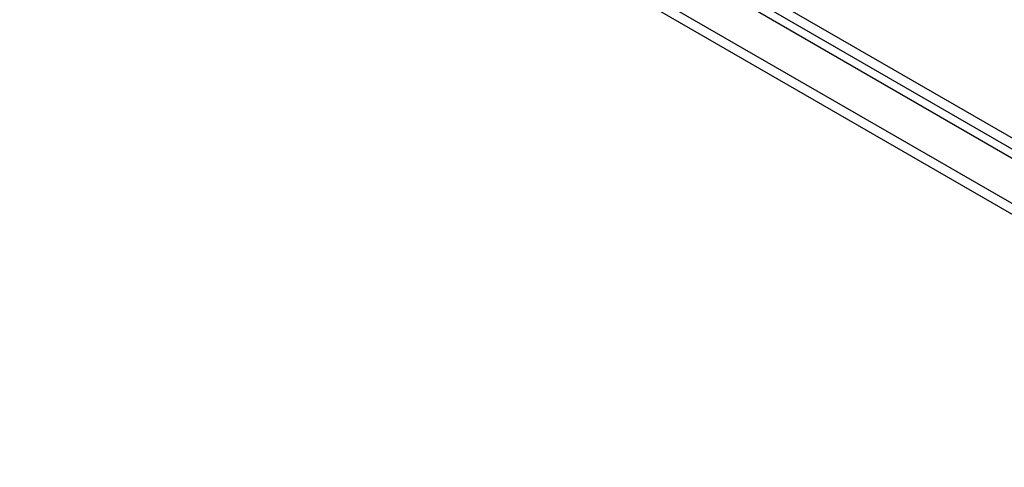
# Model space of a CAD drawing. Header units: inches. Extents: x 635 to 745, y 253 to 341.
# Tile 108 of 127: x 716 to 730, y 277 to 284. Entities that reach past the tile are written whole.
import ezdxf

# ---------------------------------------------------------------- set-up
doc = ezdxf.new("R2010")
doc.units = ezdxf.units.IN
doc.header["$MEASUREMENT"] = 0
doc.layers.add('Visible Edges(ANSI)', color=7, linetype='Continuous', lineweight=25)
doc.layers.add('Visible Tangent Edges(ANSI)', color=7, linetype='Continuous', lineweight=25)

msp = doc.modelspace()

# ---------------------------------------------------------------- linework, layer by layer
at = {"layer": 'Visible Edges(ANSI)'}
msp.add_line((686.981, 306.834), (737.613, 277.601), dxfattribs=at)
at = {"layer": 'Visible Tangent Edges(ANSI)'}
for p, q in [((737.884, 277.742), (687.112, 307.056)), ((687.042, 306.934), (737.814, 277.621)), ((736.953, 277.139), (686.32, 306.371)), ((686.39, 306.493), (737.023, 277.26))]:
    msp.add_line(p, q, dxfattribs=at)

doc.saveas('drawing.dxf')
